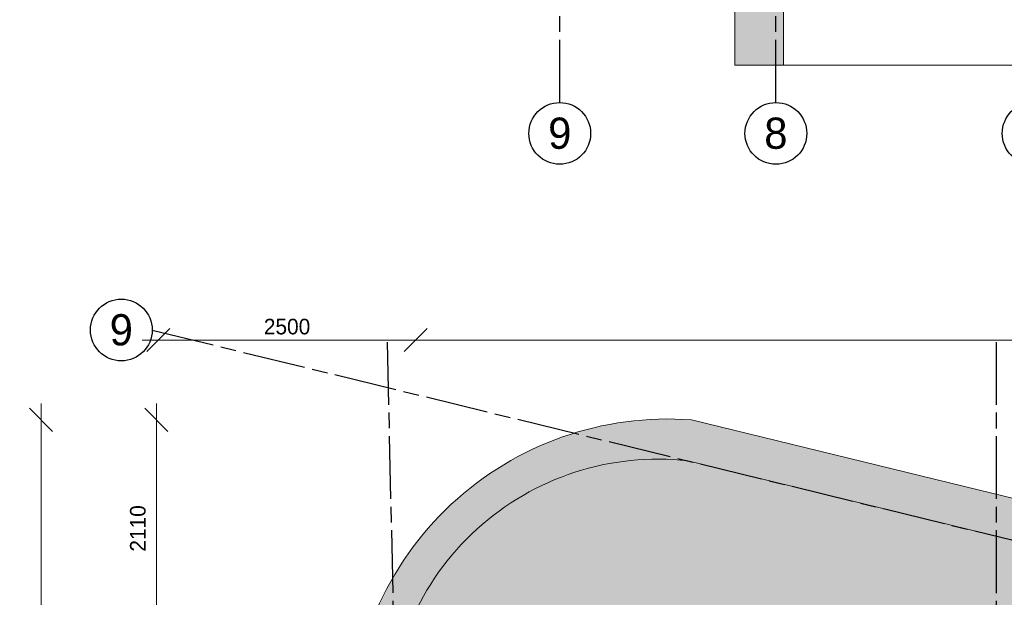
# Model space of a CAD drawing. Header units: millimetres. Extents: x -10538 to 13100, y -15694 to 32605.
# Tile 147 of 203: x -10517 to -949, y 15438 to 21050. Entities that reach past the tile are written whole.
import ezdxf

# ---------------------------------------------------------------- set-up
doc = ezdxf.new("R2010")
doc.units = ezdxf.units.MM
doc.header["$LTSCALE"] = 100
doc.header["$PDMODE"] = 1
doc.header["$PDSIZE"] = -2
doc.linetypes.add('[LS] ISO-08 Long Dashed Short Dashed', pattern=[9.143999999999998, 6.095999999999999, -0.7620000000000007, 1.524, -0.7619999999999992])
doc.layers.get('0').update_dxf_attribs({"lineweight": 5})
doc.layers.add('Constructie _ STAAL', color=6, linetype='Continuous', lineweight=5, true_color=0xff00ff)
doc.layers.add('dakgroen', color=7, linetype='Continuous', lineweight=25, true_color=0x007f00)
for name, color, linetype, lineweight in [('Geen', 7, 'Continuous', 9), ('Maatlijnen', 7, 'Continuous', 9), ('none', 7, 'Continuous', 13)]:
    doc.layers.add(name, color=color, linetype=linetype, lineweight=lineweight)
doc.styles.add('Century Gothic', font='Century-Gothic_9791.ttf')
doc.dimstyles.new('Arch', dxfattribs={"dimtxt": 101.0561342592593, "dimasz": 224.482421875, "dimexe": 317.5, "dimexo": 158.75, "dimgap": 158.75, "dimtad": 1, "dimdec": 4, "dimtxsty": 'Century Gothic', "dimblk": 'VW_SLASH-2', "dimblk1": 'VW_SLASH-2', "dimblk2": 'VW_SLASH-2', "dimcen": 0, "dimdle": 158.75, "dimazin": 0, "dimtfac": 1, "dimtdec": 4, "dimtix": 1, "dimtmove": 0, "dimatfit": 0, "dimldrblk": 'VW_FILLEDARROW', "dimfxl": 1, "dimfrac": 2, "dimtolj": 1, "dimarcsym": 0})

# ---------------------------------------------------------------- blocks, each defined once
blk = doc.blocks.new('Groep-80')
at = {"layer": 'Geen', "color": 5, "linetype": '[LS] ISO-08 Long Dashed Short Dashed', "lineweight": 25, "true_color": 0x0000ff, "transparency": 33554687}
for p, q in [((-5268.854000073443, 20245.29998270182), (-5268.854000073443, 31588.41231149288)), ((-3168.854000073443, 20245.29998270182), (-3168.854000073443, 31588.41231149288))]:
    blk.add_line(p, q, dxfattribs=at)
at = {"layer": 'Geen', "color": 5, "linetype": 'Continuous', "lineweight": 25, "true_color": 0x0000ff, "transparency": 33554687}
for centre in [(-5268.854000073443, 19945.29998270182), (-3168.854000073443, 19945.29998270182), (-668.8540000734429, 19945.29998270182)]:
    blk.add_circle(centre, 300.0000000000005, dxfattribs=at)
at = {"layer": 'Geen', "color": 5, "true_color": 0x0000ff, "transparency": 33554687, "char_height": 303.1684027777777, "attachment_point": 5, "line_spacing_factor": 1.026243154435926, "style": 'Century Gothic'}
for s, insert in [('9', (-5268.854000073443, 19945.29998270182)), ('8', (-3168.854000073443, 19945.29998270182))]:
    blk.add_mtext(s, dxfattribs=dict(at, insert=insert))
blk = doc.blocks.new('Groep-92')
at = {"layer": 'Geen', "linetype": 'Continuous', "lineweight": 0, "true_color": 0xcccccc, "transparency": 33554687}
blk.add_hatch(color=254, dxfattribs=at).paths.add_polyline_path([(-3568.854000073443, 21270), (-3094.737180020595, 21270), (-3094.737180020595, 20609.72097671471), (-3568.854000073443, 20609.72097671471)])
at = {"linetype": 'Continuous', "lineweight": 5, "transparency": 33554687}
blk.add_line((-3094.737180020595, 20609.72097671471), (7430.248715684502, 20609.72097671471), dxfattribs=at)
at = {"layer": 'Geen', "color": 7, "linetype": 'Continuous', "lineweight": 9, "transparency": 33554687, "flags": 128}
blk.add_lwpolyline([(-3568.854000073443, 21270), (-3094.737180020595, 21270), (-3094.737180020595, 20609.72097671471), (-3568.854000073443, 20609.72097671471)], close=True, dxfattribs=at)
at = {"color": 7, "transparency": 33554687}
blk.add_blockref('Groep-80', (0, 0), dxfattribs=at)
blk = doc.blocks.new('VW_SLASH-2')
at = {"color": 0, "linetype": 'ByBlock', "lineweight": -2, "transparency": 16777216}
blk.add_line((0.707182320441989, 0), (-1, 0), dxfattribs=at)
at = {"color": 0, "linetype": 'Continuous', "lineweight": 20, "transparency": 16777216, "flags": 128}
blk.add_lwpolyline([(0.5000534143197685, 0.5000534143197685), (-0.5000534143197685, -0.5000534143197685)], dxfattribs=at)
blk = doc.blocks.new('*D200')
at = {"layer": 'Defpoints', "color": 0, "transparency": 33554687}
for p in [(-9169.132402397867, 17937.90110071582), (-6669.132402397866, 10299.06736379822), (-9169.132402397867, -11133.81935285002)]:
    blk.add_point(p, dxfattribs=at)
at = {"layer": 'Maatlijnen', "color": 0, "lineweight": -2, "transparency": 33554687}
blk.add_line((-6893.614824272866, 17937.90110071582), (-8944.649980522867, 17937.90110071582), dxfattribs=at)
at = {"layer": 'Maatlijnen', "color": 0, "lineweight": -2, "xscale": 224.482421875, "yscale": 224.482421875, "zscale": 224.482421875, "rotation": 180}
blk.add_blockref('VW_SLASH-2', (-9169.132402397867, 17937.90110071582), dxfattribs=at)
at = {"layer": 'Maatlijnen', "color": 0, "lineweight": -2, "xscale": 224.482421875, "yscale": 224.482421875, "zscale": 224.482421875}
blk.add_blockref('VW_SLASH-2', (-6669.132402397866, 17937.90110071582), dxfattribs=at)
at = {"layer": 'Maatlijnen', "color": 0, "lineweight": 9, "transparency": 33554687, "insert": (-7919.132402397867, 18067.50599233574), "char_height": 151.5842013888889, "attachment_point": 5, "style": 'Century Gothic'}
blk.add_mtext('\\A1;2500', dxfattribs=at)
blk = doc.blocks.new('VW_FILLEDARROW')
at = {"color": 0, "linetype": 'Continuous', "lineweight": 5, "transparency": 16777216, "flags": 128}
blk.add_lwpolyline([(-1.414364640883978, 0.3789778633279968), (0, 0), (-1.414364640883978, -0.3789778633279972)], close=True, dxfattribs=at)
blk = doc.blocks.new('*D201')
at = {"layer": 'Defpoints', "color": 0, "transparency": 33554687}
for p in [(-6669.132402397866, 17937.90110071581), (-6669.132402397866, 10299.06736379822), (10026.08461042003, 10332.24732913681)]:
    blk.add_point(p, dxfattribs=at)
at = {"layer": 'Maatlijnen', "color": 0, "lineweight": -2, "transparency": 33554687}
blk.add_line((9801.602188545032, 17937.90110071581), (-6444.649980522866, 17937.90110071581), dxfattribs=at)
at = {"layer": 'Maatlijnen', "color": 0, "lineweight": -2, "xscale": 224.482421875, "yscale": 224.482421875, "zscale": 224.482421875, "rotation": 180}
blk.add_blockref('VW_SLASH-2', (-6669.132402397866, 17937.90110071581), dxfattribs=at)
at = {"layer": 'Maatlijnen', "color": 0, "lineweight": -2, "xscale": 224.482421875, "yscale": 224.482421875, "zscale": 224.482421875}
blk.add_blockref('VW_SLASH-2', (10026.08461042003, 17937.90110071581), dxfattribs=at)
at = {"layer": 'Maatlijnen', "color": 0, "lineweight": 9, "transparency": 33554687, "insert": (1678.476104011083, 18067.50599233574), "char_height": 151.5842013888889, "attachment_point": 5, "style": 'Century Gothic'}
blk.add_mtext('\\A1;16695', dxfattribs=at)
blk = doc.blocks.new('*D214')
at = {"layer": 'Defpoints', "color": 0, "transparency": 33554687}
for p in [(-10309.36496029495, 17162.23038734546), (-3989.222167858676, 17162.23038734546), (-4392.875610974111, 12427.23038734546)]:
    blk.add_point(p, dxfattribs=at)
at = {"layer": 'Maatlijnen', "color": 0, "lineweight": -2, "transparency": 33554687}
blk.add_line((-10309.36496029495, 12651.71280922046), (-10309.36496029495, 16937.74796547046), dxfattribs=at)
at = {"layer": 'Maatlijnen', "color": 0, "lineweight": -2, "xscale": 224.482421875, "yscale": 224.482421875, "zscale": 224.482421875}
for p, rotation in [((-10309.36496029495, 17162.23038734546), 90), ((-10309.36496029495, 12427.23038734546), 270)]:
    blk.add_blockref('VW_SLASH-2', p, dxfattribs=dict(at, rotation=rotation))
at = {"layer": 'Maatlijnen', "color": 0, "lineweight": 9, "transparency": 33554687, "insert": (-10438.96985191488, 14794.73038734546), "char_height": 151.5842013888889, "attachment_point": 5, "rotation": 90, "style": 'Century Gothic'}
blk.add_mtext('\\A1;4735', dxfattribs=at)
blk = doc.blocks.new('Groep-100')
at = {"layer": 'Geen', "color": 5, "linetype": '[LS] ISO-08 Long Dashed Short Dashed', "lineweight": 25, "true_color": 0x0000ff, "transparency": 33554687}
for p, q in [((-9230.030423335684, 18035.18011459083), (12977.24845580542, 12611.72642379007)), ((-6947.070156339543, 17917.90110071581), (-6203.370524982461, -14831.57389928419)), ((-1029.364960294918, 17917.90110071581), (-1029.364960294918, -14831.57389928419))]:
    blk.add_line(p, q, dxfattribs=at)
at = {"layer": 'Geen', "color": 5, "linetype": 'Continuous', "lineweight": 25, "true_color": 0x0000ff, "transparency": 33554687}
blk.add_circle((-9530.030423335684, 18035.18011459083), 299.9999999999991, dxfattribs=at)
at = {"layer": 'Geen', "color": 5, "true_color": 0x0000ff, "transparency": 33554687, "insert": (-9530.030423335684, 18035.18011459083), "char_height": 303.1684027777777, "attachment_point": 5, "line_spacing_factor": 1.026243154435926, "style": 'Century Gothic'}
blk.add_mtext('9', dxfattribs=at)
blk = doc.blocks.new('Groep-101')
at = {"layer": 'Constructie _ STAAL', "color": 7, "transparency": 33554546}
blk.add_blockref('Groep-100', (0, 0), dxfattribs=at)
blk = doc.blocks.new('*D241')
at = {"layer": 'Defpoints', "color": 0, "transparency": 33554687}
for p in [(-9189.36496029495, 17162.23038734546), (-3989.222167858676, 17162.23038734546), (-4107.774927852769, 15052.23038727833)]:
    blk.add_point(p, dxfattribs=at)
at = {"layer": 'Maatlijnen', "color": 0, "lineweight": -2, "transparency": 33554687}
blk.add_line((-9189.36496029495, 15276.71280915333), (-9189.36496029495, 16937.74796547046), dxfattribs=at)
at = {"layer": 'Maatlijnen', "color": 0, "lineweight": -2, "xscale": 224.482421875, "yscale": 224.482421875, "zscale": 224.482421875}
for p, rotation in [((-9189.36496029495, 17162.23038734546), 90), ((-9189.36496029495, 15052.23038727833), 270)]:
    blk.add_blockref('VW_SLASH-2', p, dxfattribs=dict(at, rotation=rotation))
at = {"layer": 'Maatlijnen', "color": 0, "lineweight": 9, "transparency": 33554687, "insert": (-9368.481626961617, 16107.23038731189), "char_height": 151.5842013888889, "attachment_point": 5, "rotation": 90, "style": 'Century Gothic'}
blk.add_mtext('\\A1;2110', dxfattribs=at)
blk = doc.blocks.new('Groep-131')
at = {"layer": 'Geen', "color": 7, "linetype": 'Continuous', "lineweight": 5, "transparency": 33554687}
blk.add_point((-6937.016538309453, 17475.18108519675), dxfattribs=at)
blk = doc.blocks.new('Groep-145')
at = {"layer": 'dakgroen', "linetype": 'Continuous', "lineweight": 25, "true_color": 0x007f00, "transparency": 33554526}
h = blk.add_hatch(dxfattribs=at)
h.set_pattern_fill('Plus', color=96, style=0, pattern_type=2)
h.set_pattern_definition([(0, (-37.5, 0), (0, 300), [75, -225]), (90, (0, -37.5), (-300, 1.83697019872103e-14), [75, -225])])
edge = h.paths.add_edge_path()
edge.add_line((9141.969196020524, 13548.37695040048), (-4024.901010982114, 16763.98527454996))
edge.add_arc((-4315.869235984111, 14166.29968294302), 2613.930553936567, 83.60890698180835, 181.0450960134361)
edge.add_line((-6929.364960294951, 14118.62327565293), (-6741.089485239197, 9811.551562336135))
edge.add_line((-6741.089485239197, 9811.551562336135), (-6704.746935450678, 10107.37802231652))
edge.add_line((-6704.746935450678, 10107.37802231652), (-6692.15745027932, 10137.90110071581))
edge.add_line((-6692.15745027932, 10137.90110071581), (-6669.120656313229, 10335.48075946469))
edge.add_arc((-4556.60741653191, 10322.25685661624), 2112.554628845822, 85.55487999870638, 179.6413447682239, ccw=False)
edge.add_line((-4392.875610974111, 12428.4569790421), (7931.967373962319, 12428.45697905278))
edge.add_arc((7916.602859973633, 10291.31636812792), 2137.195840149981, -4.429821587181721, 89.58809138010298, ccw=False)
edge.add_line((10047.4142252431, 10126.24370293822), (10549.88487815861, 3426.634998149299))
edge.add_line((10549.88487815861, 3426.634998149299), (11067.26686059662, 10669.98275270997))
edge.add_line((11067.26686059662, 10669.98275270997), (11065.87204369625, 10876.22778943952))
edge.add_line((11065.87204369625, 10876.22778943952), (11064.3629785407, 11191.44650715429))
edge.add_line((11064.3629785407, 11191.44650715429), (11009.64693204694, 11539.35033694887))
edge.add_line((11009.64693204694, 11539.35033694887), (10974.8345793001, 11677.57190804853))
edge.add_line((10974.8345793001, 11677.57190804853), (10856.24510901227, 12057.85405043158))
edge.add_line((10856.24510901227, 12057.85405043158), (10791.69037100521, 12195.60159684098))
edge.add_line((10791.69037100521, 12195.60159684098), (10666.48335309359, 12422.60084933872))
edge.add_line((10666.48335309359, 12422.60084933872), (10519.79483317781, 12645.48187731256))
edge.add_line((10519.79483317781, 12645.48187731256), (10317.2650058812, 12890.32357977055))
edge.add_line((10317.2650058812, 12890.32357977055), (10103.23214253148, 13076.68846095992))
edge.add_line((10103.23214253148, 13076.68846095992), (9835.962173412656, 13253.88443098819))
edge.add_line((9835.962173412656, 13253.88443098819), (9565.08129174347, 13386.77164445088))
edge.add_line((9565.08129174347, 13386.77164445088), (9347.34801069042, 13475.65505388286))
edge.add_line((9347.34801069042, 13475.65505388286), (9141.969196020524, 13548.37695040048))
h.paths.add_polyline_path([(-5276.959853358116, 14361.84207457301), (2723.040146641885, 14361.84207457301), (2723.040146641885, 12461.84207457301), (-5276.959853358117, 12461.84207457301)])
at = {"layer": 'none', "linetype": 'Continuous', "lineweight": 0, "true_color": 0xdddddd, "transparency": 33554687}
h = blk.add_hatch(color=254, dxfattribs=at)
edge = h.paths.add_edge_path()
edge.add_line((-7088.383903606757, 6696.131470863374), (-7202.355308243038, 12136.45635651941))
edge.add_arc((-4107.797344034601, 11952.776815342), 3100.004381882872, 176.6031563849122, 179.9999664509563)
edge.add_line((-7207.801725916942, 11952.77863052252), (-7306.002621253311, 14070.69274633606))
edge.add_arc((-4217.992457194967, 14082.68258219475), 3088.033440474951, 85.75147366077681, 180.2224615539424, ccw=False)
edge.add_line((-3989.222167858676, 17162.23038734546), (9198.170711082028, 13942.04894028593))
edge.add_line((9198.170711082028, 13942.04894028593), (9310.34880323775, 13902.32817540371))
edge.add_line((9310.34880323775, 13902.32817540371), (9198.170711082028, 13942.04894028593))
edge.add_line((9198.170711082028, 13942.04894028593), (9422.526895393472, 13862.6074105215))
edge.add_line((9422.526895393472, 13862.6074105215), (9650.981594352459, 13769.34728764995))
edge.add_line((9650.981594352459, 13769.34728764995), (9939.64611802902, 13627.73587550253))
edge.add_line((9939.64611802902, 13627.73587550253), (10228.64416543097, 13436.13451634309))
edge.add_line((10228.64416543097, 13436.13451634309), (10529.93292287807, 13173.79329169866))
edge.add_line((10529.93292287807, 13173.79329169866), (10715.74496850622, 12983.92258912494))
edge.add_line((10715.74496850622, 12983.92258912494), (10887.18180404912, 12762.1402376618))
edge.add_line((10887.18180404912, 12762.1402376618), (11042.34117191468, 12526.38845947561))
edge.add_line((11042.34117191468, 12526.38845947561), (11174.49793566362, 12286.78937722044))
edge.add_line((11174.49793566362, 12286.78937722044), (11247.62449484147, 12130.75119295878))
edge.add_line((11247.62449484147, 12130.75119295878), (11371.92239874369, 11732.16375450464))
edge.add_line((11371.92239874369, 11732.16375450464), (11410.30957154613, 11579.74845027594))
edge.add_line((11410.30957154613, 11579.74845027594), (11468.7899471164, 11207.90969487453))
edge.add_line((11468.7899471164, 11207.90969487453), (11470.37059282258, 10877.73898565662))
edge.add_line((11470.37059282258, 10877.73898565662), (11471.8168976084, 10663.88067666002))
edge.add_line((11471.8168976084, 10663.88067666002), (10759.25169975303, 687.9679060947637))
edge.add_line((10759.25169975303, 687.9679060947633), (10035.93074294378, 10332.24732913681))
edge.add_arc((7935.934163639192, 10328.45697908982), 2099.99999996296, 0.1034148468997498, 90.00000000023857)
edge.add_line((7935.934163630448, 12428.45697905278), (-4564.065836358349, 12428.4569790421))
edge.add_arc((-4564.065836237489, 10328.45697898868), 2100.000000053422, 90.00000000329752, 179.8083648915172)
edge.add_line((-6664.054090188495, 10335.48075946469), (-6669.132402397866, 10299.06736379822))
edge.add_line((-6669.132402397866, 10299.06736379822), (-6679.608337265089, 10265.25575282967))
edge.add_line((-6679.608337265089, 10265.25575282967), (-6722.209256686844, 9918.486490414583))
edge.add_line((-6722.209256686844, 9918.486490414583), (-7088.383903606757, 6696.131470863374))
at = {"layer": 'none', "linetype": 'Continuous', "lineweight": 0, "true_color": 0xc4dcc4, "transparency": 33554526}
h = blk.add_hatch(color=254, dxfattribs=at)
edge = h.paths.add_edge_path()
edge.add_arc((-4315.869235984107, 14166.29968294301), 2613.930553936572, 83.60890698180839, 181.0450960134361, ccw=False)
edge.add_line((-4024.901010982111, 16763.98527454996), (9141.96919602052, 13548.37695040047))
edge.add_line((9141.96919602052, 13548.37695040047), (9244.65860335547, 13512.01600214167))
edge.add_line((9244.65860335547, 13512.01600214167), (9141.96919602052, 13548.37695040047))
edge.add_line((9141.96919602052, 13548.37695040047), (9347.34801069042, 13475.65505388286))
edge.add_line((9347.34801069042, 13475.65505388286), (9565.08129174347, 13386.77164445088))
edge.add_line((9565.08129174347, 13386.77164445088), (9835.962173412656, 13253.88443098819))
edge.add_line((9835.962173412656, 13253.88443098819), (10103.23214253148, 13076.68846095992))
edge.add_line((10103.23214253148, 13076.68846095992), (10317.2650058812, 12890.32357977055))
edge.add_line((10317.2650058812, 12890.32357977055), (10519.79483317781, 12645.48187731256))
edge.add_line((10519.79483317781, 12645.48187731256), (10666.48335309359, 12422.60084933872))
edge.add_line((10666.48335309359, 12422.60084933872), (10791.6903710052, 12195.60159684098))
edge.add_line((10791.6903710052, 12195.60159684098), (10856.24510901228, 12057.85405043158))
edge.add_line((10856.24510901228, 12057.85405043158), (10974.8345793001, 11677.57190804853))
edge.add_line((10974.8345793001, 11677.57190804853), (11009.64693204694, 11539.35033694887))
edge.add_line((11009.64693204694, 11539.35033694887), (11064.3629785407, 11191.44650715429))
edge.add_line((11064.3629785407, 11191.44650715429), (11065.87204369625, 10876.22778943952))
edge.add_line((11065.87204369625, 10876.22778943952), (11067.26686059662, 10669.98275270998))
edge.add_line((11067.26686059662, 10669.98275270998), (10549.88487815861, 3426.6349981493))
edge.add_line((10549.88487815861, 3426.6349981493), (10047.4142252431, 10126.24370293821))
edge.add_arc((7916.602859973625, 10291.31636812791), 2137.195840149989, 355.5701784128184, 449.5880913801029)
edge.add_line((7931.967373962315, 12428.45697905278), (-4392.875610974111, 12428.4569790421))
edge.add_arc((-4556.607416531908, 10322.25685661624), 2112.554628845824, 85.55487999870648, 179.6413447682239)
edge.add_line((-6669.120656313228, 10335.48075946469), (-6692.157450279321, 10137.90110071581))
edge.add_line((-6692.157450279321, 10137.90110071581), (-6704.746935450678, 10107.37802231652))
edge.add_line((-6704.746935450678, 10107.37802231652), (-6741.089485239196, 9811.551562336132))
edge.add_line((-6741.089485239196, 9811.551562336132), (-6929.364960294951, 14118.62327565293))
at = {"layer": 'dakgroen', "linetype": 'Continuous', "lineweight": 5, "transparency": 33554687, "flags": 128}
blk.add_lwpolyline([(9141.969196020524, 13548.37695040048), (-4024.901010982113, 16763.98527454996, 0.4527585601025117), (-6929.364960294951, 14118.62327565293)], format="xyb", dxfattribs=at)
at = {"layer": 'none', "color": 7, "linetype": 'Continuous', "lineweight": 9, "transparency": 33554687, "flags": 128}
for points in [[(-7306.002621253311, 14070.69274633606, -0.4372581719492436), (-3989.222167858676, 17162.23038734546), (9198.170711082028, 13942.04894028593)], [(-6929.364960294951, 14118.62327565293, -0.4527585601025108), (-4024.901010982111, 16763.98527454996), (9141.96919602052, 13548.37695040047)]]:
    blk.add_lwpolyline(points, format="xyb", dxfattribs=at)
at = {"layer": 'Constructie _ STAAL', "color": 7, "transparency": 33554546}
blk.add_blockref('Groep-101', (0, 0), dxfattribs=at)
at = {"layer": 'Geen', "color": 7, "transparency": 33554687}
blk.add_blockref('Groep-131', (0, 0), dxfattribs=at)
at = {"layer": 'Maatlijnen', "color": 5, "lineweight": 9, "true_color": 0x0000ff, "transparency": 33554687}
for base, p1, p2, picture, middle in [((-9169.132402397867, 17937.90110071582), (-6669.132402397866, 10299.06736379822), (-9169.132402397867, -11133.81935285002), '*D200', (-7919.132402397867, 18067.50599233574)), ((-6669.132402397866, 17937.90110071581), (10026.08461042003, 10332.24732913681), (-6669.132402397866, 10299.06736379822), '*D201', (1678.476104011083, 18067.50599233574))]:
    dim = blk.add_linear_dim(base=base, p1=p1, p2=p2, dimstyle='Arch', override={"dimtxt": 151.5842013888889, "dimgap": 50, "dimdec": 0, "dimpost": '<>', "dimtxsty": 'Century Gothic', "dimse1": 1, "dimse2": 1, "dimtmove": 2}, dxfattribs=at)
    dim.commit()
    dim.dimension.update_dxf_attribs({"geometry": picture, "text_midpoint": middle})
dim = blk.add_linear_dim(base=(-10309.36496029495, 17162.23038734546), p1=(-4392.875610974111, 12427.23038734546), p2=(-3989.222167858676, 17162.23038734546), angle=270, dimstyle='Arch', override={"dimtxt": 151.5842013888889, "dimgap": 50, "dimdec": 0, "dimpost": '<>', "dimtxsty": 'Century Gothic', "dimse1": 1, "dimse2": 1, "dimtmove": 2}, dxfattribs=at)
dim.commit()
dim.dimension.update_dxf_attribs({"geometry": '*D214', "text_midpoint": (-10438.96985191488, 14794.73038734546)})
dim = blk.add_linear_dim(base=(-9189.36496029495, 17162.23038734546), p1=(-4107.774927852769, 15052.23038727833), p2=(-3989.222167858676, 17162.23038734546), angle=270, dimstyle='Arch', override={"dimtxt": 151.5842013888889, "dimgap": 50, "dimdec": 0, "dimpost": '<>', "dimtxsty": 'Century Gothic', "dimse1": 1, "dimse2": 1, "dimtmove": 2}, dxfattribs=at)
dim.commit()
dim.dimension.update_dxf_attribs({"geometry": '*D241', "text_midpoint": (-9368.481626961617, 16107.23038731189), "dimtype": 160})

msp = doc.modelspace()

# ---------------------------------------------------------------- block references
at = {"layer": 'none', "color": 7}
for name in ['Groep-92', 'Groep-145']:
    msp.add_blockref(name, (0, 0), dxfattribs=at)

doc.saveas('drawing.dxf')
